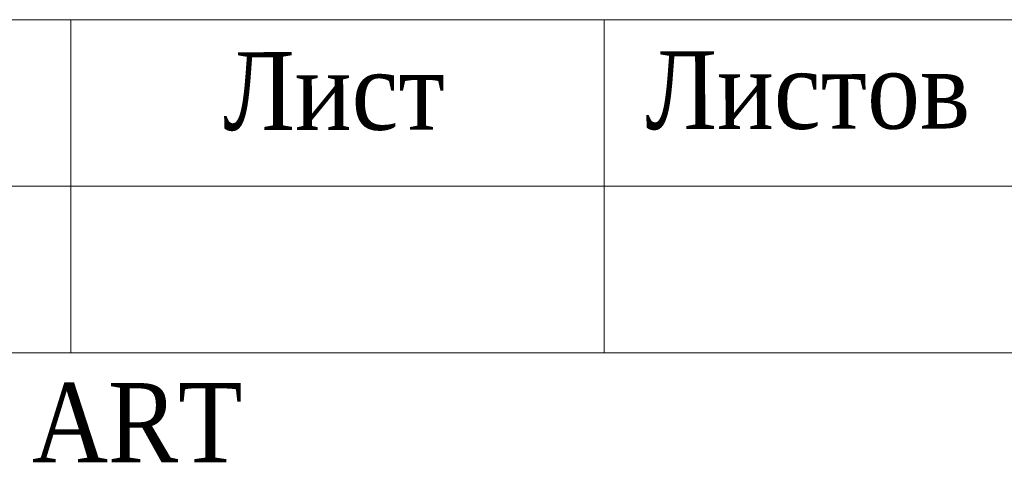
# Model space of a CAD drawing. Header units: inches. Extents: x -397 to 1532, y 9 to 603.
# Tile 15 of 29: x -15 to 15, y 328 to 341. Entities that reach past the tile are written whole.
import ezdxf
from ezdxf.enums import TextEntityAlignment as Align

# ---------------------------------------------------------------- set-up
doc = ezdxf.new("R2010")
doc.units = ezdxf.units.IN
doc.header["$MEASUREMENT"] = 0
for name, color, linetype, lineweight in [('.', 7, 'Continuous', 15), ('0_Ном._пера__7', 7, 'Continuous', 60), ('ANTET', 7, 'Continuous', 15)]:
    doc.layers.add(name, color=color, linetype=linetype, lineweight=lineweight)
doc.styles.add('LOGO_TEXT', font='GARA.TTF', dxfattribs={"width": 0.75, "height": 8000})
doc.styles.get("Standard").update_dxf_attribs({"font": 'arial.ttf'})

# ---------------------------------------------------------------- blocks, each defined once
blk = doc.blocks.new('FASD')
at = {"color": 7}
for p, q in [((2200557.519, 2045018.738), (2200372.519, 2045018.738)), ((2200525.519, 2045018.738), (2200525.519, 2045008.738)), ((2200541.519, 2045018.738), (2200541.519, 2045008.738)), ((2200557.519, 2045013.738), (2200509.519, 2045013.738)), ((2200557.519, 2045008.738), (2200509.519, 2045008.738))]:
    blk.add_line(p, q, dxfattribs=at)
at = {"layer": '0_Ном._пера__7', "linetype": 'Continuous', "lineweight": 0, "char_height": 2.33681, "attachment_point": 2, "rotation": 0.1263}
for s, insert in [('{\\fTimes New Roman|b0|i0|c204|p22;\\W0.9;Лист}', (2200533.409, 2045017.768)), ('{\\fTimes New Roman|b0|i0|c204|p22;\\W0.9;Листов}', (2200547.618, 2045017.799))]:
    blk.add_mtext(s, dxfattribs=dict(at, insert=insert))
at = {"layer": 'ANTET', "color": 7, "lineweight": 20, "ltscale": 0.5, "style": 'LOGO_TEXT'}
blk.add_text('ART ', height=2.3774, dxfattribs=at).set_placement((2200524.353, 2045004.742), align=Align.BOTTOM_LEFT)

msp = doc.modelspace()

# ---------------------------------------------------------------- block references
at = {"layer": '.', "color": 18, "lineweight": -2, "true_color": 0x000000}
msp.add_blockref('FASD', (-2200538.952, -2044677.361), dxfattribs=at)

doc.saveas('drawing.dxf')
